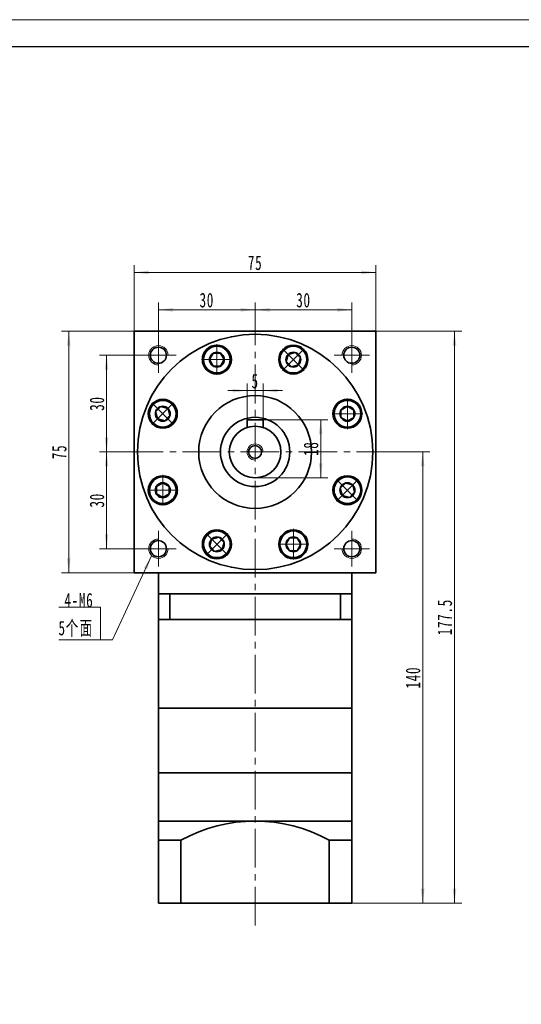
# Model space of a CAD drawing. Header units: millimetres. Extents: x -95 to 614, y -69 to 432.
# Tile 3 of 3: x 274 to 430, y 126 to 432. Entities that reach past the tile are written whole.
import ezdxf

# ---------------------------------------------------------------- set-up
doc = ezdxf.new("R2010")
doc.units = ezdxf.units.MM
doc.set_wipeout_variables(frame=1)
doc.linetypes.add('点画线', pattern=[18, 12, -2, 2, -2])
doc.layers.get('0').update_dxf_attribs({"lineweight": 35})
for name, color, linetype, lineweight in [('EB0_1', 7, 'Continuous', 35), ('中心线层', 1, '点画线', 18), ('图框_外框线', 7, 'Continuous', 18), ('尺寸线层', 3, 'Continuous', 18), ('粗实线层', 7, 'Continuous', 35)]:
    doc.layers.add(name, color=color, linetype=linetype, lineweight=lineweight)
doc.styles.add('标准', font='txt', dxfattribs={"width": 0.667})
doc.dimstyles.new('a4-1-1.5', dxfattribs={"dimtxt": 4.5, "dimasz": 4.5, "dimexe": 2.25, "dimexo": 0, "dimgap": 0.75, "dimtad": 1, "dimdec": 3, "dimdsep": 46, "dimtxsty": '标准', "dimblk": '_CAXARROW', "dimcen": 0, "dimdle": 6, "dimazin": 2, "dimtfac": 0.707107, "dimtdec": 3, "dimtix": 1, "dimtmove": 2, "dimatfit": 3, "dimfxl": 1, "dimfrac": 2, "dimtolj": 1, "dimtzin": 0, "dimarcsym": 1})

# ---------------------------------------------------------------- blocks, each defined once
blk = doc.blocks.new('*X36')
at = {"layer": '尺寸线层', "linetype": 'Continuous', "transparency": 16777216}
for points in [[(317.08, 341.59), (321.58, 341.03), (321.58, 342.16)], [(347.08, 341.59), (342.58, 341.03), (342.58, 342.16)]]:
    blk.add_hatch(color=0, dxfattribs=at).paths.add_polyline_path(points, flags=0)
at = {"layer": '尺寸线层', "color": 0, "linetype": 'Continuous', "transparency": 16777216}
for p, q in [((317.08, 333), (317.08, 343.84)), ((347.08, 338), (347.08, 343.84)), ((347.08, 341.59), (317.08, 341.59))]:
    blk.add_line(p, q, dxfattribs=at)
at = {"layer": '尺寸线层', "color": 0, "transparency": 16777216, "insert": (332.08, 344.57), "char_height": 4.5, "width": 9, "attachment_point": 5, "line_spacing_factor": 1.15057, "style": '标准'}
blk.add_mtext('\\T1.1;30', dxfattribs=at)
blk = doc.blocks.new('_CAXARROW')
blk.add_hatch(color=0).paths.add_polyline_path([(0, 0), (-1, 0.125), (-1, -0.125)], flags=0)
blk = doc.blocks.new('*X37')
at = {"layer": '尺寸线层', "linetype": 'Continuous', "transparency": 16777216}
for points in [[(347.08, 341.59), (351.58, 342.16), (351.58, 341.03)], [(377.08, 341.59), (372.58, 342.16), (372.58, 341.03)]]:
    blk.add_hatch(color=0, dxfattribs=at).paths.add_polyline_path(points, flags=0)
at = {"layer": '尺寸线层', "color": 0, "linetype": 'Continuous', "transparency": 16777216}
for p, q in [((347.08, 338), (347.08, 343.84)), ((377.08, 333), (377.08, 343.84)), ((347.08, 341.59), (377.08, 341.59))]:
    blk.add_line(p, q, dxfattribs=at)
at = {"layer": '尺寸线层', "color": 0, "transparency": 16777216, "insert": (362.08, 344.57), "char_height": 4.5, "width": 9, "attachment_point": 5, "line_spacing_factor": 1.15057, "style": '标准'}
blk.add_mtext('\\T1.1;30', dxfattribs=at)
blk = doc.blocks.new('*X38')
at = {"layer": '尺寸线层', "linetype": 'Continuous', "transparency": 16777216}
for points in [[(309.58, 353.2), (314.08, 352.64), (314.08, 353.77)], [(384.58, 353.2), (380.08, 352.64), (380.08, 353.77)]]:
    blk.add_hatch(color=0, dxfattribs=at).paths.add_polyline_path(points, flags=0)
at = {"layer": '尺寸线层', "color": 0, "linetype": 'Continuous', "transparency": 16777216}
for p, q in [((309.58, 335), (309.58, 355.45)), ((384.58, 335), (384.58, 355.45)), ((384.58, 353.2), (309.58, 353.2))]:
    blk.add_line(p, q, dxfattribs=at)
at = {"layer": '尺寸线层', "color": 0, "transparency": 16777216, "insert": (347.08, 356.15), "char_height": 4.5, "width": 9, "attachment_point": 5, "line_spacing_factor": 1.15057, "style": '标准'}
blk.add_mtext('\\T1.1;75', dxfattribs=at)
blk = doc.blocks.new('*X39')
at = {"layer": '尺寸线层', "linetype": 'Continuous', "transparency": 16777216}
for points in [[(289.27, 335), (289.83, 330.5), (288.71, 330.5)], [(289.27, 260), (289.83, 264.5), (288.71, 264.5)]]:
    blk.add_hatch(color=0, dxfattribs=at).paths.add_polyline_path(points, flags=0)
at = {"layer": '尺寸线层', "color": 0, "linetype": 'Continuous', "transparency": 16777216}
for p, q in [((309.58, 335), (287.02, 335)), ((289.27, 335), (289.27, 260)), ((309.58, 260), (287.02, 260))]:
    blk.add_line(p, q, dxfattribs=at)
at = {"layer": '尺寸线层', "color": 0, "transparency": 16777216, "insert": (286.32, 297.5), "char_height": 4.5, "width": 9, "attachment_point": 5, "rotation": 90, "line_spacing_factor": 1.15057, "style": '标准'}
blk.add_mtext('\\T1.1;75', dxfattribs=at)
blk = doc.blocks.new('*X40')
at = {"layer": '尺寸线层', "linetype": 'Continuous', "transparency": 16777216}
for points in [[(301.01, 327.5), (301.57, 323), (300.44, 323)], [(301.01, 297.5), (301.57, 302), (300.44, 302)]]:
    blk.add_hatch(color=0, dxfattribs=at).paths.add_polyline_path(points, flags=0)
at = {"layer": '尺寸线层', "color": 0, "linetype": 'Continuous', "transparency": 16777216}
for p, q in [((311.58, 327.5), (298.76, 327.5)), ((301.01, 327.5), (301.01, 297.5)), ((306.58, 297.5), (298.76, 297.5))]:
    blk.add_line(p, q, dxfattribs=at)
at = {"layer": '尺寸线层', "color": 0, "transparency": 16777216, "insert": (298.03, 312.5), "char_height": 4.5, "width": 9, "attachment_point": 5, "rotation": 90, "line_spacing_factor": 1.15057, "style": '标准'}
blk.add_mtext('\\T1.1;30', dxfattribs=at)
blk = doc.blocks.new('*X41')
at = {"layer": '尺寸线层', "linetype": 'Continuous', "transparency": 16777216}
for points in [[(301.01, 297.5), (301.57, 293), (300.44, 293)], [(301.01, 267.5), (301.57, 272), (300.44, 272)]]:
    blk.add_hatch(color=0, dxfattribs=at).paths.add_polyline_path(points, flags=0)
at = {"layer": '尺寸线层', "color": 0, "linetype": 'Continuous', "transparency": 16777216}
for p, q in [((306.58, 297.5), (298.76, 297.5)), ((301.01, 297.5), (301.01, 267.5)), ((311.58, 267.5), (298.76, 267.5))]:
    blk.add_line(p, q, dxfattribs=at)
at = {"layer": '尺寸线层', "color": 0, "transparency": 16777216, "insert": (298.03, 282.5), "char_height": 4.5, "width": 9, "attachment_point": 5, "rotation": 90, "line_spacing_factor": 1.15057, "style": '标准'}
blk.add_mtext('\\T1.1;30', dxfattribs=at)
blk = doc.blocks.new('*X42')
at = {"layer": '尺寸线层', "linetype": 'Continuous'}
blk.add_hatch(color=0, dxfattribs=at).paths.add_polyline_path([(15.81, 26.08), (14.42, 21.77), (13.4, 22.24)], flags=0)
at = {"layer": '尺寸线层', "color": 0, "linetype": 'Continuous'}
blk.add_line((15.81, 26.08), (3.67, 0), dxfattribs=at)
at = {"layer": '尺寸线层', "color": 0}
for p, q in [((0, 10.09), (-12.97, 10.09)), ((0, 0), (0, 10.09)), ((0, 0), (-12.97, 0)), ((3.67, 0), (0, 0))]:
    blk.add_line(p, q, dxfattribs=at)
at = {"layer": '尺寸线层', "color": 0, "insert": (-2.25, 0.9), "char_height": 4.5, "width": 19.9754, "attachment_point": 9, "line_spacing_factor": 1.15057, "style": '标准'}
blk.add_mtext('\\T1.1;4-M6\\P5个面', dxfattribs=at)
blk = doc.blocks.new('*X43')
at = {"layer": '尺寸线层', "linetype": 'Continuous', "transparency": 16777216}
for points in [[(344.58, 316.52), (340.08, 315.96), (340.08, 317.08)], [(349.58, 316.52), (354.08, 315.96), (354.08, 317.08)]]:
    blk.add_hatch(color=0, dxfattribs=at).paths.add_polyline_path(points, flags=0)
at = {"layer": '尺寸线层', "color": 0, "linetype": 'Continuous', "transparency": 16777216}
for p, q in [((344.58, 307.5), (344.58, 318.77)), ((349.58, 307.5), (349.58, 318.77)), ((355.58, 316.52), (338.58, 316.52))]:
    blk.add_line(p, q, dxfattribs=at)
at = {"layer": '尺寸线层', "color": 0, "transparency": 16777216, "insert": (347.08, 319.47), "char_height": 4.5, "width": 9, "attachment_point": 5, "line_spacing_factor": 1.15057, "style": '标准'}
blk.add_mtext('\\T1.1;5', dxfattribs=at)
blk = doc.blocks.new('*X44')
at = {"layer": '中心线层', "linetype": '点画线', "lineweight": 18}
for p, q in [((0, -4.76), (0, 4.76)), ((-4.76, 0), (4.76, 0))]:
    blk.add_line(p, q, dxfattribs=at)
at = {"layer": '粗实线层'}
for p, q in [((-2.31, 0), (-1.15, 2)), ((-2.31, 0), (-1.15, -2)), ((-1.15, 2), (1.15, 2)), ((2.31, 0), (1.15, 2)), ((2.31, 0), (1.15, 2)), ((2.31, 0), (1.15, -2)), ((-1.15, -2), (1.15, -2))]:
    blk.add_line(p, q, dxfattribs=at)
blk.add_circle((0, 0), 2.31, dxfattribs=at)
for start, end in [(0, 180), (180, 360)]:
    blk.add_arc((0, 0), 4.14, start, end, dxfattribs=at)
blk = doc.blocks.new('*X45')
at = {"layer": '尺寸线层', "linetype": 'Continuous', "transparency": 16777216}
for points in [[(367.42, 307.5), (367.98, 303), (366.86, 303)], [(367.42, 289.5), (367.98, 294), (366.86, 294)]]:
    blk.add_hatch(color=0, dxfattribs=at).paths.add_polyline_path(points, flags=0)
at = {"layer": '尺寸线层', "color": 0, "linetype": 'Continuous', "transparency": 16777216}
for p, q in [((349.58, 307.5), (369.67, 307.5)), ((367.42, 307.5), (367.42, 289.5)), ((347.08, 289.5), (369.67, 289.5))]:
    blk.add_line(p, q, dxfattribs=at)
at = {"layer": '尺寸线层', "color": 0, "transparency": 16777216, "insert": (364.43, 298.5), "char_height": 4.5, "width": 9, "attachment_point": 5, "rotation": 90, "line_spacing_factor": 1.15057, "style": '标准'}
blk.add_mtext('\\T1.1;18', dxfattribs=at)
blk = doc.blocks.new('*X46')
at = {"layer": '尺寸线层', "linetype": 'Continuous', "transparency": 16777216}
for points in [[(399.07, 297.5), (399.64, 293), (398.51, 293)], [(399.07, 157.5), (399.64, 162), (398.51, 162)]]:
    blk.add_hatch(color=0, dxfattribs=at).paths.add_polyline_path(points, flags=0)
at = {"layer": '尺寸线层', "color": 0, "linetype": 'Continuous', "transparency": 16777216}
for p, q in [((387.58, 297.5), (401.32, 297.5)), ((399.07, 297.5), (399.07, 157.5)), ((377.08, 157.5), (401.32, 157.5))]:
    blk.add_line(p, q, dxfattribs=at)
at = {"layer": '尺寸线层', "color": 0, "transparency": 16777216, "insert": (396.09, 227.5), "char_height": 4.5, "width": 11.9606, "attachment_point": 5, "rotation": 90, "line_spacing_factor": 1.15057, "style": '标准'}
blk.add_mtext('\\T1.1;140', dxfattribs=at)
blk = doc.blocks.new('*X47')
at = {"layer": '尺寸线层', "linetype": 'Continuous', "transparency": 16777216}
for points in [[(408.94, 335), (409.5, 330.5), (408.38, 330.5)], [(408.94, 157.5), (409.5, 162), (408.38, 162)]]:
    blk.add_hatch(color=0, dxfattribs=at).paths.add_polyline_path(points, flags=0)
at = {"layer": '尺寸线层', "color": 0, "linetype": 'Continuous', "transparency": 16777216}
for p, q in [((384.58, 335), (411.19, 335)), ((408.94, 335), (408.94, 157.5)), ((377.08, 157.5), (411.19, 157.5))]:
    blk.add_line(p, q, dxfattribs=at)
at = {"layer": '尺寸线层', "color": 0, "transparency": 16777216, "insert": (405.95, 246.25), "char_height": 4.5, "width": 20.8061, "attachment_point": 5, "rotation": 90, "line_spacing_factor": 1.15057, "style": '标准'}
blk.add_mtext('\\T1.1;177.5', dxfattribs=at)

msp = doc.modelspace()

# ---------------------------------------------------------------- linework, layer by layer
at = {"layer": 'EB0_1'}
for p, q in [((317.0781, 253.5007), (317.0781, 218.0007)), ((377.0781, 253.5007), (317.0781, 253.5007)), ((377.0781, 253.5007), (377.0781, 218.0007)), ((377.0781, 245.5007), (317.0781, 245.5007)), ((317.0781, 198.0007), (377.0781, 198.0007))]:
    msp.add_line(p, q, dxfattribs=at)
at = {"layer": 'EB0_1', "linetype": 'Continuous', "lineweight": 35}
for p, q in [((317.0781, 198.0007), (377.0781, 198.0007)), ((317.0781, 198.0007), (317.0781, 175.0007)), ((377.0781, 157.5007), (377.0781, 198.0007)), ((317.0781, 175.0007), (317.0781, 157.5007)), ((377.0781, 157.5007), (317.0781, 157.5007))]:
    msp.add_line(p, q, dxfattribs=at)
at = {"layer": '中心线层'}
for p, q in [((347.0781, 150.5842), (347.0781, 338.0007)), ((317.0781, 322.0007), (317.0781, 333.0007)), ((377.0781, 333.0007), (377.0781, 322.0007)), ((311.5781, 327.5007), (322.5781, 327.5007)), ((371.5781, 327.5007), (382.5781, 327.5007)), ((306.5781, 297.5007), (387.5781, 297.5007)), ((317.0781, 262.0007), (317.0781, 273.0007)), ((377.0781, 273.0007), (377.0781, 262.0007)), ((322.5781, 267.5007), (311.5781, 267.5007)), ((382.5781, 267.5007), (371.5781, 267.5007))]:
    msp.add_line(p, q, dxfattribs=at)
at = {"layer": '粗实线层'}
for p, q in [((309.5781, 335.0007), (384.5781, 335.0007)), ((309.5781, 334.1007), (309.5781, 335.0007)), ((309.5781, 335.0007), (309.5781, 260.0007)), ((384.5781, 335.0007), (384.5781, 260.0007)), ((349.5781, 307.5007), (344.5781, 307.5007)), ((344.5781, 307.5007), (344.5781, 305.1)), ((349.5781, 307.5007), (349.5781, 305.1)), ((309.5781, 260.0007), (384.5781, 260.0007)), ((317.0781, 253.5007), (317.0781, 260.0007)), ((377.0781, 253.5007), (377.0781, 260.0007)), ((320.6206, 253.5007), (320.6206, 245.5007)), ((373.5357, 253.5007), (373.5357, 245.5007)), ((377.0781, 218.0007), (317.0781, 218.0007)), ((317.0781, 218.0007), (317.0781, 198.0007)), ((377.0781, 198.0007), (377.0781, 218.0007)), ((317.0781, 183.0007), (377.0781, 183.0007)), ((322.0781, 177.054), (317.0781, 177.054)), ((324.0781, 177.054), (317.0781, 177.054)), ((324.0781, 177.054), (324.0781, 157.5007)), ((324.0781, 177.054), (324.0781, 157.5007)), ((370.0781, 177.054), (370.0781, 157.5007)), ((370.0781, 177.054), (370.0781, 157.5007)), ((370.0781, 177.054), (377.0781, 177.054))]:
    msp.add_line(p, q, dxfattribs=at)
for centre, radius in [((317.0781, 327.5007), 2.5), ((335.215, 326.1409), 4.5), ((358.9413, 326.1409), 4.5), ((377.0781, 327.5007), 2.5), ((347.0781, 297.5007), 17.5), ((318.4379, 309.3639), 4.5), ((375.7184, 309.3639), 4.5), ((347.0781, 297.5007), 10.75), ((347.0781, 297.5007), 8), ((347.0781, 297.5007), 2), ((318.4379, 285.6375), 4.5), ((375.7184, 285.6375), 4.5), ((335.215, 268.8604), 4.5), ((358.9413, 268.8604), 4.5), ((317.0781, 267.5007), 2.5), ((377.0781, 267.5007), 2.5)]:
    msp.add_circle(centre, radius, dxfattribs=at)
at = {"layer": '粗实线层', "lineweight": 18}
for centre, radius, start, end in [((317.0781, 327.5007), 3, 360, 270), ((377.0781, 327.5007), 3, 270, 180), ((347.0781, 297.5007), 2.5, 0, 270), ((317.0781, 267.5007), 3, 90, 360), ((377.0781, 267.5007), 3, 180, 90)]:
    msp.add_arc(centre, radius, start, end, dxfattribs=at)
at = {"layer": '粗实线层'}
msp.add_arc((347.0781, 135.5489), 47.4517, 61.006989, 118.993011, dxfattribs=at)

# ---------------------------------------------------------------- block references
at = {"layer": '尺寸线层'}
msp.add_blockref('*X42', (299.149, 239.2544), dxfattribs=at)

# ---------------------------------------------------------------- dimensions: what is measured, and where the dimension line sits
for base, p1, p2, picture, middle in [((309.5781, 353.2032), (384.5781, 335.0007), (309.5781, 335.0007), '*X38', (347.0781, 356.1529)), ((317.0781, 341.5933), (347.0781, 338.0007), (317.0781, 333.0007), '*X36', (332.0781, 344.5682)), ((377.0781, 341.5933), (347.0781, 338.0007), (377.0781, 333.0007), '*X37', (362.0781, 344.5682)), ((344.5781, 316.5189), (349.5781, 307.5007), (344.5781, 307.5007), '*X43', (347.0781, 319.4686))]:
    dim = msp.add_linear_dim(base=base, p1=p1, p2=p2, dimstyle='a4-1-1.5', override={"dimsah": 1, "dimtfill": 1, "dimtzin": 0}, dxfattribs=at)
    dim.commit()
    dim.dimension.update_dxf_attribs({"geometry": picture, "text_midpoint": middle})
for base, p1, p2, picture, middle in [((289.2717, 260.0007), (309.5781, 335.0007), (309.5781, 260.0007), '*X39', (286.3219, 297.5007)), ((301.0058, 297.5007), (311.5781, 327.5007), (306.5781, 297.5007), '*X40', (298.0309, 312.5007)), ((367.4196, 289.5007), (349.5781, 307.5007), (347.0781, 289.5007), '*X45', (364.4321, 298.5007)), ((301.0058, 267.5007), (306.5781, 297.5007), (311.5781, 267.5007), '*X41', (298.0309, 282.5007))]:
    dim = msp.add_linear_dim(base=base, p1=p1, p2=p2, angle=270, dimstyle='a4-1-1.5', override={"dimsah": 1, "dimtfill": 1, "dimtzin": 0}, dxfattribs=at)
    dim.commit()
    dim.dimension.update_dxf_attribs({"geometry": picture, "text_midpoint": middle})

# ---------------------------------------------------------------- next in the draw order: wipeouts: each hides what was drawn before it
for points in [[(339.355, 326.1409), (339.3549, 326.1652), (339.3547, 326.1895), (339.3543, 326.2137), (339.3538, 326.238), (339.3532, 326.2622), (339.3524, 326.2865), (339.3515, 326.3107), (339.3504, 326.335), (339.3492, 326.3592), (339.3479, 326.3834), (339.3464, 326.4077), (339.3447, 326.4319), (339.3429, 326.4561), (339.341, 326.4802), (339.339, 326.5044), (339.3368, 326.5286), (339.3344, 326.5527), (339.3319, 326.5769), (339.3293, 326.601), (339.3266, 326.6251), (339.3236, 326.6492), (339.3206, 326.6733), (339.3174, 326.6973), (339.3141, 326.7213), (339.3106, 326.7454), (339.307, 326.7693), (339.3032, 326.7933), (339.2993, 326.8173), (339.2953, 326.8412), (339.2911, 326.8651), (339.2911, 326.8651), (339.2531, 327.0538), (339.2063, 327.2405), (339.1508, 327.4248), (339.0869, 327.6064), (339.0146, 327.7848), (338.9341, 327.9596), (338.8455, 328.1305), (338.7491, 328.2971), (338.6451, 328.4591), (338.5336, 328.616), (338.415, 328.7676), (338.2894, 328.9135), (338.1572, 329.0534), (338.0187, 329.187), (337.8741, 329.3141), (337.7237, 329.4342), (337.5679, 329.5473), (337.407, 329.653), (337.2414, 329.7511), (337.0714, 329.8414), (336.8974, 329.9237), (336.7197, 329.9978), (336.5388, 330.0636), (336.3551, 330.1209), (336.1688, 330.1696), (335.9806, 330.2095), (335.7906, 330.2407), (335.5994, 330.2631), (335.4074, 330.2765), (335.215, 330.2809), (335.215, 330.2809), (335.0225, 330.2765), (334.8305, 330.2631), (334.6393, 330.2407), (334.4494, 330.2095), (334.2611, 330.1696), (334.0748, 330.1209), (333.8911, 330.0636), (333.7102, 329.9978), (333.5325, 329.9237), (333.3585, 329.8414), (333.1885, 329.7511), (333.0229, 329.653), (332.862, 329.5473), (332.7062, 329.4342), (332.5559, 329.3141), (332.4112, 329.187), (332.2727, 329.0534), (332.1405, 328.9135), (332.0149, 328.7676), (331.8963, 328.616), (331.7848, 328.4591), (331.6808, 328.2971), (331.5844, 328.1305), (331.4958, 327.9596), (331.4153, 327.7848), (331.343, 327.6064), (331.2791, 327.4248), (331.2236, 327.2405), (331.1768, 327.0538), (331.1388, 326.8651), (331.1388, 326.8651), (331.1346, 326.8412), (331.1306, 326.8173), (331.1267, 326.7933), (331.1229, 326.7693), (331.1193, 326.7454), (331.1158, 326.7213), (331.1125, 326.6973), (331.1093, 326.6733), (331.1063, 326.6492), (331.1034, 326.6251), (331.1006, 326.601), (331.098, 326.5769), (331.0955, 326.5527), (331.0931, 326.5286), (331.0909, 326.5044), (331.0889, 326.4802), (331.087, 326.4561), (331.0852, 326.4319), (331.0836, 326.4077), (331.0821, 326.3834), (331.0807, 326.3592), (331.0795, 326.335), (331.0784, 326.3107), (331.0775, 326.2865), (331.0767, 326.2622), (331.0761, 326.238), (331.0756, 326.2137), (331.0752, 326.1895), (331.075, 326.1652), (331.075, 326.1409), (331.075, 326.1409), (331.0806, 325.9243), (331.0976, 325.7082), (331.1259, 325.4933), (331.1654, 325.2802), (331.216, 325.0694), (331.2776, 324.8616), (331.3499, 324.6573), (331.4329, 324.4571), (331.5262, 324.2614), (331.6296, 324.0709), (331.7429, 323.8861), (331.8656, 323.7075), (331.9976, 323.5356), (332.1383, 323.3707), (332.2875, 323.2135), (332.4448, 323.0643), (332.6096, 322.9236), (332.7815, 322.7916), (332.9602, 322.6688), (333.145, 322.5556), (333.3354, 322.4522), (333.5311, 322.3589), (333.7313, 322.2759), (333.9356, 322.2036), (334.1434, 322.142), (334.3542, 322.0914), (334.5673, 322.0519), (334.7822, 322.0236), (334.9983, 322.0066), (335.215, 322.0009), (335.215, 322.0009), (335.4316, 322.0066), (335.6477, 322.0236), (335.8626, 322.0519), (336.0757, 322.0914), (336.2865, 322.142), (336.4943, 322.2036), (336.6986, 322.2759), (336.8988, 322.3589), (337.0945, 322.4522), (337.285, 322.5556), (337.4698, 322.6688), (337.6484, 322.7916), (337.8203, 322.9236), (337.9852, 323.0643), (338.1424, 323.2135), (338.2916, 323.3707), (338.4323, 323.5356), (338.5643, 323.7075), (338.6871, 323.8861), (338.8003, 324.0709), (338.9037, 324.2614), (338.997, 324.4571), (339.08, 324.6573), (339.1523, 324.8616), (339.2139, 325.0694), (339.2645, 325.2802), (339.304, 325.4933), (339.3323, 325.7082), (339.3493, 325.9243)], [(361.8688, 323.2135), (361.8859, 323.2307), (361.9029, 323.248), (361.9198, 323.2654), (361.9366, 323.2829), (361.9533, 323.3005), (361.9699, 323.3182), (361.9864, 323.336), (362.0027, 323.3539), (362.019, 323.3719), (362.0352, 323.39), (362.0513, 323.4082), (362.0672, 323.4265), (362.0831, 323.4448), (362.0988, 323.4633), (362.1145, 323.4818), (362.13, 323.5005), (362.1454, 323.5192), (362.1607, 323.538), (362.1759, 323.557), (362.191, 323.576), (362.206, 323.595), (362.2209, 323.6142), (362.2356, 323.6335), (362.2502, 323.6528), (362.2648, 323.6723), (362.2792, 323.6918), (362.2935, 323.7114), (362.3077, 323.7311), (362.3217, 323.7508), (362.3357, 323.7707), (362.3357, 323.7707), (362.4422, 323.931), (362.5411, 324.0962), (362.6323, 324.2657), (362.7154, 324.4393), (362.7905, 324.6166), (362.8572, 324.7971), (362.9154, 324.9806), (362.965, 325.1666), (363.006, 325.3547), (363.0381, 325.5444), (363.0614, 325.7355), (363.0758, 325.9275), (363.0813, 326.1199), (363.0778, 326.3123), (363.0653, 326.5044), (363.044, 326.6957), (363.0138, 326.8858), (362.9747, 327.0743), (362.927, 327.2608), (362.8706, 327.4448), (362.8058, 327.6261), (362.7326, 327.8041), (362.6512, 327.9785), (362.5617, 328.149), (362.4645, 328.3151), (362.3596, 328.4765), (362.2474, 328.6329), (362.128, 328.7839), (362.0017, 328.9291), (361.8688, 329.0684), (361.8688, 329.0684), (361.7295, 329.2013), (361.5843, 329.3276), (361.4333, 329.447), (361.2769, 329.5592), (361.1155, 329.6641), (360.9494, 329.7613), (360.7789, 329.8508), (360.6045, 329.9322), (360.4265, 330.0054), (360.2452, 330.0702), (360.0612, 330.1266), (359.8747, 330.1744), (359.6862, 330.2134), (359.4961, 330.2436), (359.3048, 330.265), (359.1127, 330.2774), (358.9203, 330.2809), (358.7279, 330.2754), (358.5359, 330.261), (358.3448, 330.2377), (358.155, 330.2056), (357.967, 330.1646), (357.781, 330.115), (357.5975, 330.0568), (357.4169, 329.9901), (357.2397, 329.9151), (357.0661, 329.8319), (356.8965, 329.7407), (356.7314, 329.6418), (356.5711, 329.5353), (356.5711, 329.5353), (356.5512, 329.5213), (356.5315, 329.5073), (356.5118, 329.4931), (356.4922, 329.4788), (356.4727, 329.4644), (356.4532, 329.4499), (356.4339, 329.4352), (356.4146, 329.4205), (356.3954, 329.4056), (356.3763, 329.3906), (356.3573, 329.3755), (356.3384, 329.3603), (356.3196, 329.345), (356.3009, 329.3296), (356.2822, 329.3141), (356.2637, 329.2984), (356.2452, 329.2827), (356.2269, 329.2668), (356.2086, 329.2509), (356.1904, 329.2348), (356.1723, 329.2186), (356.1543, 329.2023), (356.1364, 329.186), (356.1186, 329.1695), (356.1009, 329.1529), (356.0833, 329.1362), (356.0658, 329.1194), (356.0484, 329.1025), (356.0311, 329.0855), (356.0139, 329.0684), (356.0139, 329.0684), (355.8647, 328.9111), (355.7239, 328.7463), (355.592, 328.5744), (355.4692, 328.3957), (355.356, 328.2109), (355.2526, 328.0205), (355.1593, 327.8248), (355.0763, 327.6246), (355.004, 327.4203), (354.9424, 327.2125), (354.8918, 327.0017), (354.8523, 326.7886), (354.824, 326.5737), (354.807, 326.3576), (354.8013, 326.1409), (354.807, 325.9243), (354.824, 325.7082), (354.8523, 325.4933), (354.8918, 325.2802), (354.9424, 325.0694), (355.004, 324.8616), (355.0763, 324.6573), (355.1593, 324.4571), (355.2526, 324.2614), (355.356, 324.0709), (355.4692, 323.8861), (355.592, 323.7075), (355.7239, 323.5356), (355.8647, 323.3707), (356.0139, 323.2135), (356.0139, 323.2135), (356.1711, 323.0643), (356.3359, 322.9236), (356.5079, 322.7916), (356.6865, 322.6688), (356.8713, 322.5556), (357.0618, 322.4522), (357.2574, 322.3589), (357.4577, 322.2759), (357.662, 322.2036), (357.8698, 322.142), (358.0806, 322.0914), (358.2937, 322.0519), (358.5086, 322.0236), (358.7247, 322.0066), (358.9413, 322.0009), (359.158, 322.0066), (359.3741, 322.0236), (359.589, 322.0519), (359.8021, 322.0914), (360.0128, 322.142), (360.2207, 322.2036), (360.425, 322.2759), (360.6252, 322.3589), (360.8209, 322.4522), (361.0113, 322.5556), (361.1961, 322.6688), (361.3748, 322.7916), (361.5467, 322.9236), (361.7115, 323.0643)], [(321.3653, 312.2913), (321.3481, 312.3084), (321.3308, 312.3254), (321.3134, 312.3423), (321.2959, 312.3591), (321.2783, 312.3758), (321.2606, 312.3924), (321.2428, 312.4089), (321.2249, 312.4253), (321.2069, 312.4416), (321.1888, 312.4577), (321.1706, 312.4738), (321.1524, 312.4898), (321.134, 312.5056), (321.1155, 312.5214), (321.097, 312.537), (321.0783, 312.5525), (321.0596, 312.5679), (321.0408, 312.5833), (321.0219, 312.5985), (321.0029, 312.6135), (320.9838, 312.6285), (320.9646, 312.6434), (320.9453, 312.6581), (320.926, 312.6728), (320.9066, 312.6873), (320.887, 312.7017), (320.8674, 312.716), (320.8477, 312.7302), (320.828, 312.7443), (320.8081, 312.7582), (320.8081, 312.7582), (320.6478, 312.8647), (320.4827, 312.9636), (320.3131, 313.0548), (320.1395, 313.138), (319.9623, 313.213), (319.7817, 313.2797), (319.5982, 313.3379), (319.4123, 313.3876), (319.2242, 313.4285), (319.0344, 313.4607), (318.8433, 313.484), (318.6514, 313.4984), (318.4589, 313.5038), (318.2665, 313.5003), (318.0744, 313.4879), (317.8831, 313.4665), (317.693, 313.4363), (317.5045, 313.3973), (317.318, 313.3495), (317.134, 313.2932), (316.9527, 313.2283), (316.7747, 313.1551), (316.6003, 313.0737), (316.4298, 312.9843), (316.2637, 312.887), (316.1023, 312.7822), (315.9459, 312.6699), (315.795, 312.5505), (315.6497, 312.4242), (315.5105, 312.2913), (315.5105, 312.2913), (315.3775, 312.152), (315.2513, 312.0068), (315.1318, 311.8558), (315.0196, 311.6994), (314.9147, 311.538), (314.8175, 311.3719), (314.728, 311.2014), (314.6466, 311.027), (314.5734, 310.849), (314.5086, 310.6678), (314.4522, 310.4837), (314.4045, 310.2972), (314.3654, 310.1087), (314.3352, 309.9186), (314.3139, 309.7273), (314.3014, 309.5353), (314.2979, 309.3428), (314.3034, 309.1504), (314.3178, 308.9584), (314.3411, 308.7674), (314.3732, 308.5776), (314.4142, 308.3895), (314.4638, 308.2035), (314.522, 308.02), (314.5887, 307.8395), (314.6638, 307.6622), (314.7469, 307.4886), (314.8381, 307.3191), (314.937, 307.154), (315.0435, 306.9936), (315.0435, 306.9936), (315.0575, 306.9738), (315.0716, 306.954), (315.0857, 306.9343), (315.1, 306.9147), (315.1144, 306.8952), (315.129, 306.8758), (315.1436, 306.8564), (315.1584, 306.8371), (315.1732, 306.818), (315.1882, 306.7989), (315.2033, 306.7799), (315.2185, 306.761), (315.2338, 306.7421), (315.2492, 306.7234), (315.2647, 306.7048), (315.2804, 306.6862), (315.2961, 306.6678), (315.312, 306.6494), (315.3279, 306.6311), (315.344, 306.6129), (315.3602, 306.5948), (315.3765, 306.5769), (315.3929, 306.559), (315.4093, 306.5412), (315.4259, 306.5235), (315.4426, 306.5059), (315.4594, 306.4884), (315.4763, 306.471), (315.4934, 306.4536), (315.5105, 306.4364), (315.5105, 306.4364), (315.6677, 306.2872), (315.8325, 306.1465), (316.0044, 306.0145), (316.1831, 305.8918), (316.3679, 305.7785), (316.5584, 305.6751), (316.754, 305.5818), (316.9542, 305.4988), (317.1585, 305.4265), (317.3664, 305.3649), (317.5771, 305.3143), (317.7902, 305.2748), (318.0051, 305.2465), (318.2212, 305.2295), (318.4379, 305.2239), (318.6546, 305.2295), (318.8706, 305.2465), (319.0855, 305.2748), (319.2986, 305.3143), (319.5094, 305.3649), (319.7172, 305.4265), (319.9215, 305.4988), (320.1218, 305.5818), (320.3174, 305.6751), (320.5079, 305.7785), (320.6927, 305.8918), (320.8713, 306.0145), (321.0433, 306.1465), (321.2081, 306.2872), (321.3653, 306.4364), (321.3653, 306.4364), (321.5145, 306.5937), (321.6553, 306.7585), (321.7872, 306.9304), (321.91, 307.1091), (322.0232, 307.2939), (322.1266, 307.4843), (322.22, 307.68), (322.3029, 307.8802), (322.3753, 308.0845), (322.4368, 308.2924), (322.4874, 308.5031), (322.5269, 308.7162), (322.5552, 308.9311), (322.5722, 309.1472), (322.5779, 309.3639), (322.5722, 309.5805), (322.5552, 309.7966), (322.5269, 310.0115), (322.4874, 310.2246), (322.4368, 310.4354), (322.3753, 310.6432), (322.3029, 310.8475), (322.22, 311.0478), (322.1266, 311.2434), (322.0232, 311.4339), (321.91, 311.6187), (321.7872, 311.7973), (321.6553, 311.9692), (321.5145, 312.1341)], [(375.7184, 305.2239), (375.7427, 305.2239), (375.7669, 305.2241), (375.7912, 305.2245), (375.8155, 305.225), (375.8397, 305.2256), (375.864, 305.2264), (375.8882, 305.2273), (375.9124, 305.2284), (375.9367, 305.2296), (375.9609, 305.231), (375.9851, 305.2325), (376.0093, 305.2341), (376.0335, 305.2359), (376.0577, 305.2378), (376.0819, 305.2398), (376.1061, 305.2421), (376.1302, 305.2444), (376.1543, 305.2469), (376.1785, 305.2495), (376.2026, 305.2523), (376.2267, 305.2552), (376.2507, 305.2582), (376.2748, 305.2614), (376.2988, 305.2647), (376.3228, 305.2682), (376.3468, 305.2718), (376.3708, 305.2756), (376.3947, 305.2795), (376.4187, 305.2835), (376.4426, 305.2877), (376.4426, 305.2877), (376.6312, 305.3258), (376.818, 305.3725), (377.0023, 305.428), (377.1839, 305.4919), (377.3623, 305.5642), (377.5371, 305.6447), (377.708, 305.7333), (377.8746, 305.8297), (378.0366, 305.9337), (378.1935, 306.0452), (378.3451, 306.1638), (378.491, 306.2894), (378.6309, 306.4216), (378.7645, 306.5601), (378.8915, 306.7048), (379.0117, 306.8551), (379.1248, 307.0109), (379.2305, 307.1718), (379.3286, 307.3374), (379.4188, 307.5074), (379.5011, 307.6814), (379.5753, 307.8591), (379.641, 308.04), (379.6983, 308.2237), (379.747, 308.41), (379.787, 308.5983), (379.8182, 308.7882), (379.8405, 308.9794), (379.8539, 309.1714), (379.8584, 309.3639), (379.8584, 309.3639), (379.8539, 309.5563), (379.8405, 309.7483), (379.8182, 309.9395), (379.787, 310.1295), (379.747, 310.3177), (379.6983, 310.504), (379.641, 310.6877), (379.5753, 310.8686), (379.5011, 311.0463), (379.4188, 311.2203), (379.3286, 311.3903), (379.2305, 311.5559), (379.1248, 311.7168), (379.0117, 311.8726), (378.8915, 312.023), (378.7645, 312.1676), (378.6309, 312.3061), (378.491, 312.4383), (378.3451, 312.5639), (378.1935, 312.6825), (378.0366, 312.794), (377.8746, 312.898), (377.708, 312.9944), (377.5371, 313.083), (377.3623, 313.1635), (377.1839, 313.2358), (377.0023, 313.2998), (376.818, 313.3552), (376.6312, 313.402), (376.4426, 313.44), (376.4426, 313.44), (376.4187, 313.4442), (376.3947, 313.4482), (376.3708, 313.4521), (376.3468, 313.4559), (376.3228, 313.4595), (376.2988, 313.463), (376.2748, 313.4663), (376.2507, 313.4695), (376.2267, 313.4725), (376.2026, 313.4755), (376.1785, 313.4782), (376.1543, 313.4808), (376.1302, 313.4833), (376.1061, 313.4857), (376.0819, 313.4879), (376.0577, 313.4899), (376.0335, 313.4919), (376.0093, 313.4936), (375.9851, 313.4953), (375.9609, 313.4968), (375.9367, 313.4981), (375.9124, 313.4993), (375.8882, 313.5004), (375.864, 313.5013), (375.8397, 313.5021), (375.8155, 313.5027), (375.7912, 313.5032), (375.7669, 313.5036), (375.7427, 313.5038), (375.7184, 313.5039), (375.7184, 313.5039), (375.5017, 313.4982), (375.2857, 313.4812), (375.0708, 313.4529), (374.8577, 313.4134), (374.6469, 313.3628), (374.4391, 313.3012), (374.2348, 313.2289), (374.0345, 313.1459), (373.8389, 313.0526), (373.6484, 312.9492), (373.4636, 312.836), (373.285, 312.7132), (373.113, 312.5812), (372.9482, 312.4405), (372.791, 312.2913), (372.6418, 312.1341), (372.501, 311.9692), (372.3691, 311.7973), (372.2463, 311.6187), (372.1331, 311.4339), (372.0296, 311.2434), (371.9363, 311.0478), (371.8534, 310.8475), (371.781, 310.6432), (371.7195, 310.4354), (371.6689, 310.2246), (371.6294, 310.0115), (371.6011, 309.7966), (371.5841, 309.5805), (371.5784, 309.3639), (371.5784, 309.3639), (371.5841, 309.1472), (371.6011, 308.9311), (371.6294, 308.7162), (371.6689, 308.5031), (371.7195, 308.2924), (371.781, 308.0845), (371.8534, 307.8802), (371.9363, 307.68), (372.0296, 307.4843), (372.1331, 307.2939), (372.2463, 307.1091), (372.3691, 306.9304), (372.501, 306.7585), (372.6418, 306.5937), (372.791, 306.4364), (372.9482, 306.2872), (373.113, 306.1465), (373.285, 306.0145), (373.4636, 305.8918), (373.6484, 305.7785), (373.8389, 305.6751), (374.0345, 305.5818), (374.2348, 305.4988), (374.4391, 305.4265), (374.6469, 305.3649), (374.8577, 305.3143), (375.0708, 305.2748), (375.2857, 305.2465), (375.5017, 305.2295)], [(318.4379, 289.7775), (318.4136, 289.7774), (318.3894, 289.7772), (318.3651, 289.7768), (318.3408, 289.7764), (318.3166, 289.7757), (318.2923, 289.7749), (318.2681, 289.774), (318.2438, 289.7729), (318.2196, 289.7717), (318.1954, 289.7704), (318.1712, 289.7689), (318.147, 289.7673), (318.1228, 289.7655), (318.0986, 289.7636), (318.0744, 289.7615), (318.0502, 289.7593), (318.0261, 289.757), (318.002, 289.7545), (317.9778, 289.7518), (317.9537, 289.7491), (317.9296, 289.7462), (317.9056, 289.7431), (317.8815, 289.7399), (317.8575, 289.7366), (317.8335, 289.7331), (317.8095, 289.7295), (317.7855, 289.7258), (317.7616, 289.7219), (317.7376, 289.7178), (317.7137, 289.7137), (317.7137, 289.7137), (317.525, 289.6756), (317.3383, 289.6288), (317.154, 289.5734), (316.9724, 289.5094), (316.794, 289.4371), (316.6192, 289.3566), (316.4483, 289.2681), (316.2817, 289.1717), (316.1197, 289.0676), (315.9628, 288.9562), (315.8112, 288.8375), (315.6653, 288.712), (315.5254, 288.5798), (315.3918, 288.4412), (315.2647, 288.2966), (315.1446, 288.1462), (315.0315, 287.9904), (314.9258, 287.8295), (314.8277, 287.6639), (314.7374, 287.4939), (314.6552, 287.3199), (314.581, 287.1423), (314.5153, 286.9614), (314.458, 286.7776), (314.4093, 286.5914), (314.3693, 286.4031), (314.3381, 286.2131), (314.3158, 286.0219), (314.3024, 285.8299), (314.2979, 285.6375), (314.2979, 285.6375), (314.3024, 285.4451), (314.3158, 285.253), (314.3381, 285.0618), (314.3693, 284.8719), (314.4093, 284.6836), (314.458, 284.4974), (314.5153, 284.3136), (314.581, 284.1327), (314.6552, 283.9551), (314.7374, 283.781), (314.8277, 283.611), (314.9258, 283.4454), (315.0315, 283.2846), (315.1446, 283.1288), (315.2647, 282.9784), (315.3918, 282.8338), (315.5254, 282.6952), (315.6653, 282.563), (315.8112, 282.4375), (315.9628, 282.3188), (316.1197, 282.2074), (316.2817, 282.1033), (316.4483, 282.0069), (316.6192, 281.9184), (316.794, 281.8378), (316.9724, 281.7655), (317.154, 281.7016), (317.3383, 281.6462), (317.525, 281.5994), (317.7137, 281.5613), (317.7137, 281.5613), (317.7376, 281.5571), (317.7616, 281.5531), (317.7855, 281.5492), (317.8095, 281.5455), (317.8335, 281.5418), (317.8575, 281.5384), (317.8815, 281.535), (317.9056, 281.5319), (317.9296, 281.5288), (317.9537, 281.5259), (317.9778, 281.5231), (318.002, 281.5205), (318.0261, 281.518), (318.0502, 281.5157), (318.0744, 281.5135), (318.0986, 281.5114), (318.1228, 281.5095), (318.147, 281.5077), (318.1712, 281.5061), (318.1954, 281.5046), (318.2196, 281.5032), (318.2438, 281.502), (318.2681, 281.501), (318.2923, 281.5), (318.3166, 281.4993), (318.3408, 281.4986), (318.3651, 281.4981), (318.3894, 281.4978), (318.4136, 281.4976), (318.4379, 281.4975), (318.4379, 281.4975), (318.6546, 281.5032), (318.8706, 281.5202), (319.0855, 281.5485), (319.2986, 281.588), (319.5094, 281.6386), (319.7172, 281.7001), (319.9215, 281.7725), (320.1218, 281.8554), (320.3174, 281.9487), (320.5079, 282.0521), (320.6927, 282.1654), (320.8713, 282.2882), (321.0433, 282.4201), (321.2081, 282.5609), (321.3653, 282.7101), (321.5145, 282.8673), (321.6553, 283.0321), (321.7872, 283.2041), (321.91, 283.3827), (322.0232, 283.5675), (322.1266, 283.758), (322.22, 283.9536), (322.3029, 284.1538), (322.3753, 284.3582), (322.4368, 284.566), (322.4874, 284.7767), (322.5269, 284.9899), (322.5552, 285.2047), (322.5722, 285.4208), (322.5779, 285.6375), (322.5779, 285.6375), (322.5722, 285.8542), (322.5552, 286.0702), (322.5269, 286.2851), (322.4874, 286.4982), (322.4368, 286.709), (322.3753, 286.9168), (322.3029, 287.1211), (322.22, 287.3214), (322.1266, 287.517), (322.0232, 287.7075), (321.91, 287.8923), (321.7872, 288.0709), (321.6553, 288.2429), (321.5145, 288.4077), (321.3653, 288.5649), (321.2081, 288.7141), (321.0433, 288.8549), (320.8713, 288.9868), (320.6927, 289.1096), (320.5079, 289.2228), (320.3174, 289.3263), (320.1218, 289.4196), (319.9215, 289.5025), (319.7172, 289.5749), (319.5094, 289.6364), (319.2986, 289.687), (319.0855, 289.7265), (318.8706, 289.7548), (318.6546, 289.7718)], [(372.791, 282.7101), (372.8082, 282.693), (372.8255, 282.676), (372.8429, 282.6591), (372.8604, 282.6423), (372.878, 282.6256), (372.8957, 282.609), (372.9135, 282.5925), (372.9314, 282.5761), (372.9494, 282.5598), (372.9675, 282.5436), (372.9857, 282.5276), (373.0039, 282.5116), (373.0223, 282.4957), (373.0408, 282.48), (373.0593, 282.4644), (373.078, 282.4488), (373.0967, 282.4334), (373.1155, 282.4181), (373.1344, 282.4029), (373.1534, 282.3878), (373.1725, 282.3728), (373.1917, 282.358), (373.211, 282.3432), (373.2303, 282.3286), (373.2497, 282.314), (373.2693, 282.2996), (373.2889, 282.2853), (373.3085, 282.2712), (373.3283, 282.2571), (373.3482, 282.2431), (373.3482, 282.2431), (373.5085, 282.1366), (373.6736, 282.0377), (373.8432, 281.9465), (374.0168, 281.8634), (374.194, 281.7884), (374.3746, 281.7217), (374.5581, 281.6634), (374.744, 281.6138), (374.9321, 281.5728), (375.1219, 281.5407), (375.313, 281.5174), (375.5049, 281.503), (375.6973, 281.4975), (375.8898, 281.501), (376.0819, 281.5135), (376.2732, 281.5348), (376.4633, 281.5651), (376.6518, 281.6041), (376.8383, 281.6518), (377.0223, 281.7082), (377.2035, 281.773), (377.3816, 281.8462), (377.556, 281.9277), (377.7265, 282.0171), (377.8926, 282.1143), (378.054, 282.2192), (378.2104, 282.3315), (378.3613, 282.4509), (378.5066, 282.5772), (378.6458, 282.7101), (378.6458, 282.7101), (378.7787, 282.8493), (378.905, 282.9946), (379.0244, 283.1455), (379.1367, 283.3019), (379.2416, 283.4633), (379.3388, 283.6294), (379.4282, 283.7999), (379.5097, 283.9743), (379.5829, 284.1524), (379.6477, 284.3336), (379.7041, 284.5176), (379.7518, 284.7041), (379.7908, 284.8926), (379.8211, 285.0827), (379.8424, 285.274), (379.8549, 285.4661), (379.8584, 285.6586), (379.8529, 285.851), (379.8385, 286.0429), (379.8152, 286.234), (379.7831, 286.4238), (379.7421, 286.6119), (379.6925, 286.7978), (379.6342, 286.9813), (379.5675, 287.1619), (379.4925, 287.3391), (379.4094, 287.5127), (379.3182, 287.6823), (379.2193, 287.8474), (379.1128, 288.0077), (379.1128, 288.0077), (379.0988, 288.0276), (379.0847, 288.0474), (379.0706, 288.067), (379.0563, 288.0866), (379.0419, 288.1062), (379.0273, 288.1256), (379.0127, 288.1449), (378.9979, 288.1642), (378.9831, 288.1834), (378.9681, 288.2025), (378.953, 288.2215), (378.9378, 288.2404), (378.9225, 288.2592), (378.9071, 288.2779), (378.8915, 288.2966), (378.8759, 288.3151), (378.8602, 288.3336), (378.8443, 288.352), (378.8283, 288.3702), (378.8123, 288.3884), (378.7961, 288.4065), (378.7798, 288.4245), (378.7634, 288.4424), (378.7469, 288.4602), (378.7303, 288.4779), (378.7136, 288.4955), (378.6968, 288.513), (378.6799, 288.5304), (378.6629, 288.5477), (378.6458, 288.5649), (378.6458, 288.5649), (378.4886, 288.7141), (378.3238, 288.8549), (378.1518, 288.9868), (377.9732, 289.1096), (377.7884, 289.2228), (377.5979, 289.3263), (377.4023, 289.4196), (377.2021, 289.5025), (376.9977, 289.5749), (376.7899, 289.6364), (376.5792, 289.687), (376.366, 289.7265), (376.1512, 289.7548), (375.9351, 289.7718), (375.7184, 289.7775), (375.5017, 289.7718), (375.2857, 289.7548), (375.0708, 289.7265), (374.8577, 289.687), (374.6469, 289.6364), (374.4391, 289.5749), (374.2348, 289.5025), (374.0345, 289.4196), (373.8389, 289.3263), (373.6484, 289.2228), (373.4636, 289.1096), (373.285, 288.9868), (373.113, 288.8549), (372.9482, 288.7141), (372.791, 288.5649), (372.791, 288.5649), (372.6418, 288.4077), (372.501, 288.2429), (372.3691, 288.0709), (372.2463, 287.8923), (372.1331, 287.7075), (372.0296, 287.517), (371.9363, 287.3214), (371.8534, 287.1211), (371.781, 286.9168), (371.7195, 286.709), (371.6689, 286.4982), (371.6294, 286.2851), (371.6011, 286.0702), (371.5841, 285.8542), (371.5784, 285.6375), (371.5841, 285.4208), (371.6011, 285.2047), (371.6294, 284.9899), (371.6689, 284.7767), (371.7195, 284.566), (371.781, 284.3582), (371.8534, 284.1538), (371.9363, 283.9536), (372.0296, 283.758), (372.1331, 283.5675), (372.2463, 283.3827), (372.3691, 283.2041), (372.501, 283.0321), (372.6418, 282.8673)], [(332.2875, 271.7878), (332.2704, 271.7706), (332.2534, 271.7533), (332.2365, 271.7359), (332.2197, 271.7184), (332.203, 271.7008), (332.1864, 271.6831), (332.1699, 271.6653), (332.1536, 271.6474), (332.1373, 271.6294), (332.1211, 271.6113), (332.105, 271.5932), (332.0891, 271.5749), (332.0732, 271.5565), (332.0575, 271.5381), (332.0418, 271.5195), (332.0263, 271.5009), (332.0109, 271.4821), (331.9956, 271.4633), (331.9804, 271.4444), (331.9653, 271.4254), (331.9503, 271.4063), (331.9354, 271.3871), (331.9207, 271.3679), (331.906, 271.3485), (331.8915, 271.3291), (331.8771, 271.3096), (331.8628, 271.29), (331.8486, 271.2703), (331.8346, 271.2505), (331.8206, 271.2307), (331.8206, 271.2307), (331.7141, 271.0703), (331.6152, 270.9052), (331.524, 270.7357), (331.4408, 270.5621), (331.3658, 270.3848), (331.2991, 270.2042), (331.2409, 270.0208), (331.1913, 269.8348), (331.1503, 269.6467), (331.1182, 269.4569), (331.0949, 269.2658), (331.0805, 269.0739), (331.075, 268.8815), (331.0785, 268.689), (331.0909, 268.4969), (331.1123, 268.3056), (331.1425, 268.1155), (331.1815, 267.927), (331.2293, 267.7406), (331.2857, 267.5565), (331.3505, 267.3753), (331.4237, 267.1973), (331.5051, 267.0228), (331.5946, 266.8524), (331.6918, 266.6863), (331.7967, 266.5248), (331.9089, 266.3685), (332.0283, 266.2175), (332.1546, 266.0722), (332.2875, 265.933), (332.2875, 265.933), (332.4268, 265.8001), (332.572, 265.6738), (332.723, 265.5544), (332.8794, 265.4421), (333.0408, 265.3373), (333.2069, 265.24), (333.3774, 265.1506), (333.5518, 265.0692), (333.7298, 264.996), (333.9111, 264.9311), (334.0951, 264.8747), (334.2816, 264.827), (334.4701, 264.788), (334.6602, 264.7578), (334.8515, 264.7364), (335.0436, 264.724), (335.236, 264.7205), (335.4284, 264.7259), (335.6204, 264.7403), (335.8115, 264.7636), (336.0012, 264.7958), (336.1893, 264.8367), (336.3753, 264.8863), (336.5588, 264.9446), (336.7393, 265.0113), (336.9166, 265.0863), (337.0902, 265.1695), (337.2597, 265.2606), (337.4249, 265.3596), (337.5852, 265.4661), (337.5852, 265.4661), (337.6051, 265.48), (337.6248, 265.4941), (337.6445, 265.5083), (337.6641, 265.5226), (337.6836, 265.537), (337.7031, 265.5515), (337.7224, 265.5661), (337.7417, 265.5809), (337.7609, 265.5958), (337.7799, 265.6107), (337.7989, 265.6258), (337.8179, 265.641), (337.8367, 265.6563), (337.8554, 265.6717), (337.8741, 265.6873), (337.8926, 265.7029), (337.9111, 265.7187), (337.9294, 265.7345), (337.9477, 265.7505), (337.9659, 265.7665), (337.984, 265.7827), (338.002, 265.799), (338.0199, 265.8154), (338.0377, 265.8319), (338.0554, 265.8485), (338.073, 265.8652), (338.0905, 265.882), (338.1079, 265.8989), (338.1252, 265.9159), (338.1424, 265.933), (338.1424, 265.933), (338.2916, 266.0902), (338.4323, 266.255), (338.5643, 266.427), (338.6871, 266.6056), (338.8003, 266.7904), (338.9037, 266.9809), (338.997, 267.1765), (339.08, 267.3768), (339.1523, 267.5811), (339.2139, 267.7889), (339.2645, 267.9997), (339.304, 268.2128), (339.3323, 268.4277), (339.3493, 268.6437), (339.355, 268.8604), (339.3493, 269.0771), (339.3323, 269.2932), (339.304, 269.508), (339.2645, 269.7212), (339.2139, 269.9319), (339.1523, 270.1397), (339.08, 270.3441), (338.997, 270.5443), (338.9037, 270.7399), (338.8003, 270.9304), (338.6871, 271.1152), (338.5643, 271.2938), (338.4323, 271.4658), (338.2916, 271.6306), (338.1424, 271.7878), (338.1424, 271.7878), (337.9852, 271.937), (337.8203, 272.0778), (337.6484, 272.2097), (337.4698, 272.3325), (337.285, 272.4458), (337.0945, 272.5492), (336.8988, 272.6425), (336.6986, 272.7254), (336.4943, 272.7978), (336.2865, 272.8593), (336.0757, 272.9099), (335.8626, 272.9494), (335.6477, 272.9777), (335.4316, 272.9947), (335.215, 273.0004), (334.9983, 272.9947), (334.7822, 272.9777), (334.5673, 272.9494), (334.3542, 272.9099), (334.1434, 272.8593), (333.9356, 272.7978), (333.7313, 272.7254), (333.5311, 272.6425), (333.3354, 272.5492), (333.145, 272.4458), (332.9602, 272.3325), (332.7815, 272.2097), (332.6096, 272.0778), (332.4448, 271.937)], [(354.8013, 268.8604), (354.8014, 268.8361), (354.8016, 268.8119), (354.802, 268.7876), (354.8025, 268.7634), (354.8031, 268.7391), (354.8039, 268.7149), (354.8048, 268.6906), (354.8059, 268.6664), (354.8071, 268.6421), (354.8084, 268.6179), (354.8099, 268.5937), (354.8116, 268.5695), (354.8133, 268.5453), (354.8153, 268.5211), (354.8173, 268.4969), (354.8195, 268.4728), (354.8219, 268.4486), (354.8243, 268.4245), (354.827, 268.4004), (354.8297, 268.3763), (354.8326, 268.3522), (354.8357, 268.3281), (354.8389, 268.304), (354.8422, 268.28), (354.8457, 268.256), (354.8493, 268.232), (354.8531, 268.208), (354.8569, 268.1841), (354.861, 268.1602), (354.8652, 268.1363), (354.8652, 268.1363), (354.9032, 267.9476), (354.95, 267.7609), (355.0054, 267.5765), (355.0694, 267.395), (355.1417, 267.2166), (355.2222, 267.0417), (355.3108, 266.8708), (355.4072, 266.7042), (355.5112, 266.5423), (355.6227, 266.3853), (355.7413, 266.2337), (355.8669, 266.0878), (355.9991, 265.9479), (356.1376, 265.8143), (356.2822, 265.6873), (356.4326, 265.5671), (356.5884, 265.4541), (356.7493, 265.3484), (356.9149, 265.2503), (357.0849, 265.16), (357.2589, 265.0777), (357.4366, 265.0036), (357.6175, 264.9378), (357.8012, 264.8805), (357.9874, 264.8318), (358.1757, 264.7918), (358.3657, 264.7606), (358.5569, 264.7383), (358.7489, 264.7249), (358.9413, 264.7204), (358.9413, 264.7204), (359.1338, 264.7249), (359.3258, 264.7383), (359.517, 264.7606), (359.7069, 264.7918), (359.8952, 264.8318), (360.0814, 264.8805), (360.2652, 264.9378), (360.4461, 265.0036), (360.6238, 265.0777), (360.7978, 265.16), (360.9678, 265.2503), (361.1334, 265.3484), (361.2943, 265.4541), (361.4501, 265.5671), (361.6004, 265.6873), (361.7451, 265.8143), (361.8836, 265.9479), (362.0158, 266.0878), (362.1414, 266.2337), (362.26, 266.3853), (362.3715, 266.5423), (362.4755, 266.7042), (362.5719, 266.8708), (362.6605, 267.0417), (362.741, 267.2166), (362.8133, 267.395), (362.8772, 267.5765), (362.9326, 267.7609), (362.9794, 267.9476), (363.0175, 268.1363), (363.0175, 268.1363), (363.0217, 268.1602), (363.0257, 268.1841), (363.0296, 268.208), (363.0334, 268.232), (363.037, 268.256), (363.0404, 268.28), (363.0438, 268.304), (363.047, 268.3281), (363.05, 268.3522), (363.0529, 268.3763), (363.0557, 268.4004), (363.0583, 268.4245), (363.0608, 268.4486), (363.0631, 268.4728), (363.0653, 268.4969), (363.0674, 268.5211), (363.0693, 268.5453), (363.0711, 268.5695), (363.0727, 268.5937), (363.0742, 268.6179), (363.0756, 268.6421), (363.0768, 268.6664), (363.0778, 268.6906), (363.0788, 268.7149), (363.0796, 268.7391), (363.0802, 268.7634), (363.0807, 268.7876), (363.081, 268.8119), (363.0813, 268.8361), (363.0813, 268.8604), (363.0813, 268.8604), (363.0757, 269.0771), (363.0587, 269.2932), (363.0304, 269.508), (362.9909, 269.7212), (362.9403, 269.9319), (362.8787, 270.1397), (362.8064, 270.3441), (362.7234, 270.5443), (362.6301, 270.7399), (362.5267, 270.9304), (362.4134, 271.1152), (362.2907, 271.2938), (362.1587, 271.4658), (362.018, 271.6306), (361.8688, 271.7878), (361.7115, 271.937), (361.5467, 272.0778), (361.3748, 272.2097), (361.1961, 272.3325), (361.0113, 272.4458), (360.8209, 272.5492), (360.6252, 272.6425), (360.425, 272.7254), (360.2207, 272.7978), (360.0128, 272.8593), (359.8021, 272.9099), (359.589, 272.9494), (359.3741, 272.9777), (359.158, 272.9947), (358.9413, 273.0004), (358.9413, 273.0004), (358.7247, 272.9947), (358.5086, 272.9777), (358.2937, 272.9494), (358.0806, 272.9099), (357.8698, 272.8593), (357.662, 272.7978), (357.4577, 272.7254), (357.2574, 272.6425), (357.0618, 272.5492), (356.8713, 272.4458), (356.6865, 272.3325), (356.5079, 272.2097), (356.3359, 272.0778), (356.1711, 271.937), (356.0139, 271.7878), (355.8647, 271.6306), (355.7239, 271.4658), (355.592, 271.2938), (355.4692, 271.1152), (355.356, 270.9304), (355.2526, 270.7399), (355.1593, 270.5443), (355.0763, 270.3441), (355.004, 270.1397), (354.9424, 269.9319), (354.8918, 269.7212), (354.8523, 269.508), (354.824, 269.2932), (354.807, 269.0771)]]:
    msp.add_wipeout(points).dxf.layer = '粗实线层'

# ---------------------------------------------------------------- next in the draw order: linework, layer by layer
at = {"layer": '图框_外框线', "color": 3}
msp.add_lwpolyline([(-94.5669, -69.221), (613.6378, -69.221), (613.6378, 431.5808), (-94.5669, 431.5808)], close=True, dxfattribs=at)
at = {"layer": '图框_外框线', "color": 3, "lineweight": 25}
msp.add_lwpolyline([(-52.4118, -60.79), (605.2068, -60.79), (605.2068, 423.1498), (-52.4118, 423.1498)], close=True, dxfattribs=at)
at = {"layer": '粗实线层'}
msp.add_circle((347.0781, 297.5007), 36.5, dxfattribs=at)

# ---------------------------------------------------------------- next in the draw order: block references
msp.add_blockref('*X44', (335.215, 326.1409), dxfattribs=at)
for p, rotation in [((358.9413, 326.1409), 315.0000000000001), ((318.4379, 309.3639), 45.00000000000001), ((375.7184, 309.3639), 270), ((318.4379, 285.6375), 90), ((375.7184, 285.6375), 225.0000000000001), ((335.215, 268.8604), 135.0000000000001), ((358.9413, 268.8604), 180)]:
    msp.add_blockref('*X44', p, dxfattribs=dict(at, rotation=rotation))

# ---------------------------------------------------------------- next in the draw order: dimensions: what is measured, and where the dimension line sits
at = {"layer": '尺寸线层'}
for base, p1, picture, middle in [((408.9412, 157.5007), (384.5781, 335.0007), '*X47', (405.9538, 246.2507)), ((399.0742, 157.5007), (387.5781, 297.5007), '*X46', (396.0868, 227.5007))]:
    dim = msp.add_linear_dim(base=base, p1=p1, p2=(377.0781, 157.5007), angle=270, dimstyle='a4-1-1.5', override={"dimsah": 1, "dimtfill": 1, "dimtzin": 0}, dxfattribs=at)
    dim.commit()
    dim.dimension.update_dxf_attribs({"geometry": picture, "text_midpoint": middle})

doc.saveas('drawing.dxf')
